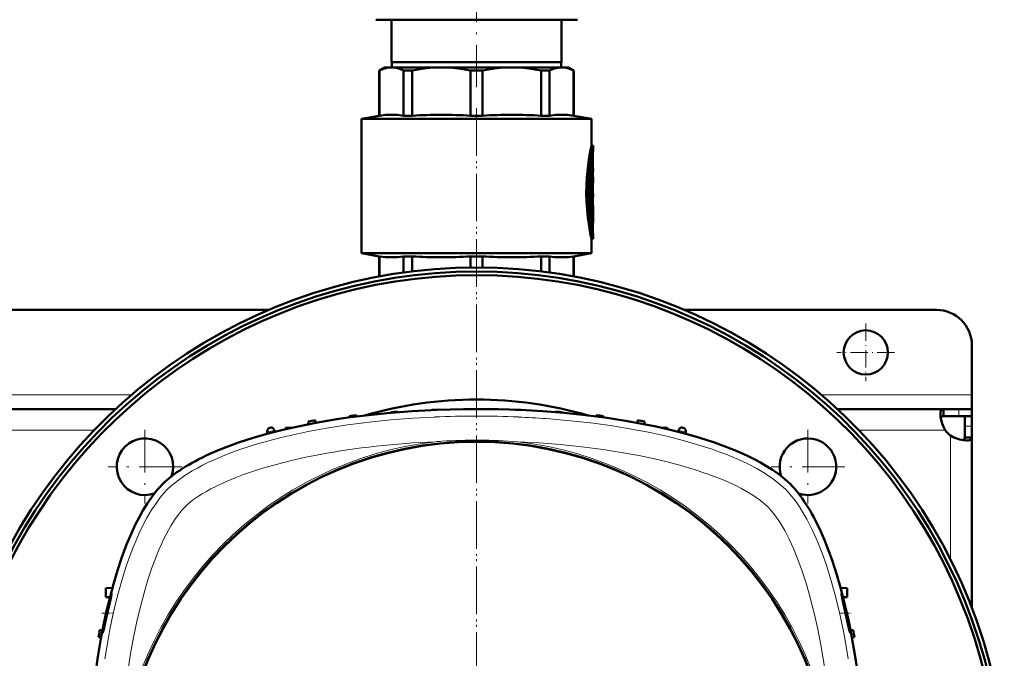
# Model space of a CAD drawing. Extents: x -1358 to 1757, y -1691 to 755.
# Tile 19 of 100: x 168 to 446, y -1305 to -1124. Entities that reach past the tile are written whole.
import ezdxf

# ---------------------------------------------------------------- set-up
doc = ezdxf.new("R2010")
doc.units = 0
doc.linetypes.add('DASHDOT', pattern=[18.5, 12, -3, 0.5, -3])

msp = doc.modelspace()

# ---------------------------------------------------------------- linework, layer by layer
at = {"color": 7, "linetype": 'DASHDOT', "lineweight": 18}
for p, q in [((296.79, -1143.48), (296.79, -1076.5)), ((296.78, -1150.87), (296.78, -1537.93)), ((296.79, -1149.41), (296.79, -1539.41)), ((203.09, -1240.31), (203.09, -1261.11)), ((390.47, -1240.31), (390.47, -1261.11)), ((213.49, -1250.71), (192.69, -1250.71)), ((400.87, -1250.71), (380.07, -1250.71))]:
    msp.add_line(p, q, dxfattribs=at)
at = {"color": 7, "lineweight": 50}
for p, q in [((268.29, -1124.4), (276.64, -1124.4)), ((272.79, -1136.4), (272.79, -1124.4)), ((276.64, -1124.4), (325.29, -1124.4)), ((320.79, -1136.4), (320.79, -1124.4)), ((270.79, -1137.9), (269.29, -1138.76)), ((270.79, -1137.9), (272.77, -1137.9)), ((272.77, -1137.9), (286.84, -1137.9)), ((296.79, -1136.4), (272.79, -1136.4)), ((272.89, -1136.4), (272.89, -1137.9)), ((286.84, -1137.9), (306.74, -1137.9)), ((320.79, -1136.4), (296.79, -1136.4)), ((306.74, -1137.9), (320.81, -1137.9)), ((320.69, -1136.4), (320.69, -1137.9)), ((320.81, -1137.9), (322.79, -1137.9)), ((322.79, -1137.9), (324.29, -1138.76)), ((269.29, -1138.76), (269.34, -1138.76)), ((269.29, -1151.52), (269.29, -1138.76)), ((269.34, -1151.52), (269.34, -1138.76)), ((276.2, -1138.76), (278.56, -1138.76)), ((276.2, -1138.76), (276.2, -1151.52)), ((278.56, -1151.52), (278.56, -1138.76)), ((295.12, -1138.76), (298.46, -1138.76)), ((295.12, -1138.76), (295.12, -1151.52)), ((298.46, -1151.52), (298.46, -1138.76)), ((315.02, -1138.76), (317.38, -1138.76)), ((315.02, -1138.76), (315.02, -1151.52)), ((317.38, -1151.52), (317.38, -1138.76)), ((324.29, -1138.76), (324.24, -1138.76)), ((324.24, -1138.76), (324.24, -1151.52)), ((324.29, -1151.52), (324.29, -1138.76)), ((269.29, -1151.52), (264.29, -1152.4)), ((269.34, -1151.52), (269.29, -1151.52)), ((276.2, -1151.52), (278.56, -1151.52)), ((295.12, -1151.52), (298.46, -1151.52)), ((315.02, -1151.52), (317.38, -1151.52)), ((324.24, -1151.52), (324.29, -1151.52)), ((324.29, -1151.52), (329.29, -1152.4)), ((296.79, -1152.4), (264.29, -1152.4)), ((264.29, -1190.4), (264.29, -1152.4)), ((296.79, -1152.4), (329.29, -1152.4)), ((329.29, -1159.95), (329.29, -1152.4)), ((329.29, -1159.95), (329.79, -1159.95)), ((329.79, -1160.85), (329.79, -1159.95)), ((329.63, -1162.8), (329.63, -1166.4)), ((329.02, -1165.93), (329.02, -1175.49)), ((329.58, -1165.2), (329.11, -1165.2)), ((329.29, -1165.2), (329.29, -1163.83)), ((329.52, -1165.65), (329.52, -1175.49)), ((329.63, -1170.32), (329.63, -1165.65)), ((329.63, -1166.4), (329.72, -1166.4)), ((329.63, -1167.3), (329.72, -1167.3)), ((329.72, -1166.4), (329.79, -1166.4)), ((329.79, -1167.3), (329.72, -1167.3)), ((329.79, -1167.3), (329.79, -1166.4)), ((329.79, -1168.8), (329.63, -1168.8)), ((329.79, -1169.69), (329.79, -1168.8)), ((329.63, -1173.48), (329.63, -1172.11)), ((329.63, -1172.11), (329.63, -1173.48)), ((329.63, -1173.48), (329.79, -1173.48)), ((329.79, -1174.38), (329.79, -1173.48)), ((329.58, -1175.94), (329.07, -1175.94)), ((329.07, -1176.9), (329.58, -1176.9)), ((329.29, -1176.9), (329.29, -1175.94)), ((329.58, -1176.9), (329.79, -1176.9)), ((329.63, -1174.38), (329.63, -1176.9)), ((329.79, -1174.38), (329.63, -1174.38)), ((329.63, -1175.49), (329.63, -1174.38)), ((329.79, -1177.8), (329.79, -1176.9)), ((329.02, -1177.35), (329.02, -1180.35)), ((329.52, -1177.35), (329.52, -1180.35)), ((329.63, -1180.35), (329.63, -1178.04)), ((329.74, -1178.38), (329.63, -1178.38)), ((329.79, -1177.8), (329.65, -1177.8)), ((329.78, -1177.8), (329.78, -1179.24)), ((329.79, -1180.52), (329.79, -1179.46)), ((329.02, -1180.37), (329.02, -1180.35)), ((329.58, -1180.8), (329.07, -1180.8)), ((329.29, -1182.46), (329.29, -1180.8)), ((329.79, -1186.35), (329.79, -1185.45)), ((329.29, -1186.35), (329.79, -1186.35)), ((329.29, -1190.4), (329.29, -1186.35)), ((264.29, -1190.4), (296.79, -1190.4)), ((269.29, -1191.28), (264.29, -1190.4)), ((296.79, -1190.4), (329.29, -1190.4)), ((324.29, -1191.28), (329.29, -1190.4)), ((269.29, -1191.28), (269.34, -1191.28)), ((269.29, -1196.95), (269.29, -1191.28)), ((269.34, -1196.94), (269.34, -1191.28)), ((276.2, -1191.28), (278.56, -1191.28)), ((276.2, -1191.28), (276.2, -1195.83)), ((278.56, -1195.52), (278.56, -1191.28)), ((295.12, -1191.28), (296.79, -1191.28)), ((295.12, -1191.28), (295.12, -1194.42)), ((296.79, -1191.28), (298.46, -1191.28)), ((298.46, -1194.42), (298.46, -1191.28)), ((315.02, -1191.28), (317.38, -1191.28)), ((315.02, -1191.28), (315.02, -1195.52)), ((317.38, -1195.83), (317.38, -1191.28)), ((324.24, -1191.28), (324.29, -1191.28)), ((324.24, -1191.28), (324.24, -1196.94)), ((324.29, -1196.95), (324.29, -1191.28)), ((238.02, -1206.4), (35.56, -1206.4)), ((426.79, -1206.4), (355.56, -1206.4)), ((436.79, -1230.4), (436.79, -1216.4)), ((436.79, -1234.4), (436.79, -1230.4)), ((194.82, -1234.4), (78.76, -1234.4)), ((272.53, -1235.3), (272.53, -1235.46)), ((274.53, -1235.16), (274.54, -1235.29)), ((284.16, -1234.64), (284.16, -1234.68)), ((286.16, -1234.57), (286.16, -1234.6)), ((307.41, -1234.57), (307.41, -1234.6)), ((309.41, -1234.64), (309.41, -1234.68)), ((319.03, -1235.16), (319.03, -1235.29)), ((321.03, -1235.3), (321.04, -1235.46)), ((428.76, -1234.4), (398.76, -1234.4)), ((428.76, -1234.4), (428.76, -1236.4)), ((433.09, -1234.4), (428.76, -1234.4)), ((436.79, -1234.4), (433.09, -1234.4)), ((436.79, -1234.4), (436.79, -1236.4)), ((249.28, -1237.89), (249.25, -1238.71)), ((251.28, -1237.6), (251.31, -1238.32)), ((260.91, -1236.38), (260.89, -1236.78)), ((262.91, -1236.17), (262.92, -1236.51)), ((330.66, -1236.17), (330.65, -1236.51)), ((332.66, -1236.38), (332.67, -1236.78)), ((342.28, -1237.6), (342.26, -1238.32)), ((344.28, -1237.89), (344.31, -1238.71)), ((433.09, -1236.4), (428.76, -1236.4)), ((436.79, -1236.4), (433.09, -1236.4)), ((434.79, -1239.26), (434.79, -1236.4)), ((436.79, -1236.4), (436.7, -1236.4)), ((436.79, -1239.26), (436.79, -1236.4)), ((237.6, -1241.41), (237.62, -1240.81)), ((237.63, -1240.62), (237.62, -1240.81)), ((239.71, -1240.86), (239.7, -1240.61)), ((242.78, -1239.7), (242.77, -1240.11)), ((244.55, -1239.7), (242.78, -1239.7)), ((350.78, -1239.7), (349.01, -1239.7)), ((350.78, -1239.7), (350.79, -1240.11)), ((353.86, -1240.86), (353.87, -1240.61)), ((355.94, -1240.62), (355.94, -1240.81)), ((355.96, -1241.41), (355.94, -1240.81)), ((434.79, -1242.43), (434.79, -1239.26)), ((436.79, -1242.43), (436.79, -1239.26)), ((436.79, -1242.43), (434.79, -1242.43)), ((436.79, -1290.56), (436.79, -1242.43)), ((193.88, -1284.93), (192.05, -1285.02)), ((192.05, -1287.52), (192.05, -1285.02)), ((399.69, -1284.92), (401.56, -1285.02)), ((401.56, -1285.02), (401.56, -1287.52)), ((193.18, -1287.58), (192.05, -1287.52)), ((400.39, -1287.58), (401.56, -1287.52)), ((190.71, -1298.92), (189.98, -1298.9)), ((191.1, -1296.87), (190.27, -1296.9)), ((403.29, -1296.9), (402.47, -1296.87)), ((403.58, -1298.9), (402.86, -1298.92))]:
    msp.add_line(p, q, dxfattribs=at)
at = {"color": 7, "linetype": 'DASHDOT', "lineweight": 18, "ltscale": 0.006201}
msp.add_line((329.43, -1162.8), (329.68, -1162.8), dxfattribs=at)
at = {"color": 7, "lineweight": 18}
for p, q in [((329.45, -1162.8), (329.63, -1162.8)), ((329.58, -1162.04), (329.66, -1162.04)), ((329.05, -1165.65), (329.52, -1165.65)), ((329.02, -1175.49), (329.52, -1175.49)), ((329.02, -1177.35), (329.52, -1177.35)), ((329.63, -1179.22), (329.72, -1179.22)), ((329.02, -1180.35), (329.52, -1180.35)), ((329.29, -1182.12), (329.69, -1182.12)), ((329.61, -1184.47), (329.67, -1184.47)), ((199.31, -1230.4), (74.27, -1230.4)), ((436.79, -1230.4), (394.27, -1230.4)), ((433.09, -1234.4), (433.09, -1236.4)), ((188.71, -1240.4), (84.87, -1240.4)), ((429.26, -1240.4), (404.87, -1240.4)), ((436.79, -1239.26), (434.79, -1239.26)), ((430.79, -1277), (430.79, -1241.93))]:
    msp.add_line(p, q, dxfattribs=at)
at = {"color": 7, "linetype": 'DASHDOT', "lineweight": 18, "ltscale": 0.017453}
msp.add_line((329.69, -1165.65), (328.99, -1165.65), dxfattribs=at)
at = {"color": 7, "linetype": 'DASHDOT', "lineweight": 18, "ltscale": 0.002794}
msp.add_line((329.73, -1166.85), (329.62, -1166.85), dxfattribs=at)
at = {"color": 7, "linetype": 'DASHDOT', "lineweight": 18, "ltscale": 0.018413}
msp.add_line((329.69, -1175.49), (328.96, -1175.49), dxfattribs=at)
at = {"color": 7, "linetype": 'DASHDOT', "lineweight": 18, "ltscale": 0.016797}
msp.add_line((329.63, -1177.35), (328.96, -1177.35), dxfattribs=at)
at = {"color": 7, "linetype": 'DASHDOT', "lineweight": 18, "ltscale": 0.003731}
msp.add_line((329.76, -1178.83), (329.61, -1178.83), dxfattribs=at)
at = {"color": 7, "linetype": 'DASHDOT', "lineweight": 18, "ltscale": 0.000796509}
msp.add_line((329.62, -1178.04), (329.65, -1178.04), dxfattribs=at)
at = {"color": 7, "linetype": 'DASHDOT', "lineweight": 18, "ltscale": 0.018399}
msp.add_line((329.69, -1180.35), (328.96, -1180.35), dxfattribs=at)
at = {"color": 7, "linetype": 'DASHDOT', "lineweight": 18, "ltscale": 0.011948}
msp.add_line((329.25, -1183.35), (329.73, -1183.35), dxfattribs=at)
at = {"color": 7, "linetype": 'DASHDOT', "lineweight": 18, "ltscale": 0.40625}
for p, q in [((406.79, -1210.27), (406.79, -1226.52)), ((414.92, -1218.4), (398.67, -1218.4))]:
    msp.add_line(p, q, dxfattribs=at)
at = {"color": 7, "linetype": 'DASHDOT', "lineweight": 18, "ltscale": 0.076287}
msp.add_line((190.89, -1292.1), (193.94, -1292.1), dxfattribs=at)
at = {"color": 7, "linetype": 'DASHDOT', "lineweight": 18, "ltscale": 0.075502}
msp.add_line((399.65, -1292.1), (402.67, -1292.1), dxfattribs=at)
at = {"color": 7, "lineweight": 50}
for points in [[(272.77, -1137.9), (272.15, -1137.93), (271.51, -1138.02), (270.87, -1138.17), (270.23, -1138.38), (269.34, -1138.76)], [(276.2, -1138.76), (275.13, -1138.31), (274.1, -1138.03), (273.43, -1137.93), (272.77, -1137.9)], [(286.84, -1137.9), (285.24, -1137.93), (283.62, -1138.03), (281.98, -1138.2), (280.3, -1138.44), (278.56, -1138.76)], [(295.12, -1138.76), (293.38, -1138.44), (291.7, -1138.2), (290.06, -1138.03), (288.44, -1137.93), (286.84, -1137.9)], [(306.74, -1137.9), (305.14, -1137.93), (303.52, -1138.03), (301.88, -1138.2), (300.2, -1138.44), (298.46, -1138.76)], [(315.02, -1138.76), (313.28, -1138.44), (311.6, -1138.2), (309.96, -1138.03), (308.34, -1137.93), (306.74, -1137.9)], [(320.81, -1137.9), (319.81, -1137.97), (318.8, -1138.2), (317.75, -1138.59), (317.38, -1138.76)], [(320.81, -1137.9), (321.64, -1137.95), (322.48, -1138.11), (323.35, -1138.38), (324.24, -1138.76)], [(276.2, -1151.52), (274.48, -1151.32), (272.77, -1151.25), (271.06, -1151.32), (269.34, -1151.52)], [(324.24, -1151.52), (322.52, -1151.32), (320.81, -1151.25), (319.1, -1151.32), (317.38, -1151.52)], [(329.29, -1159.95), (328.91, -1161.78), (328.54, -1163.93), (328.21, -1166.38), (327.97, -1168.96), (327.85, -1171.22), (327.82, -1173.5), (327.88, -1175.78), (328.03, -1178.12), (328.26, -1180.37), (328.5, -1182.07), (328.95, -1184.7), (329.29, -1186.35)], [(329.79, -1159.95), (329.58, -1160.97), (329.22, -1162.88), (328.97, -1164.46), (328.75, -1166.21), (328.53, -1168.46), (328.37, -1171.29), (328.34, -1173.02), (328.36, -1174.75), (328.48, -1177.16), (328.68, -1179.49), (328.91, -1181.34), (329.31, -1183.92), (329.79, -1186.35)], [(329.79, -1185.45), (329.6, -1184.41), (329.3, -1182.51), (329.1, -1181.07), (328.9, -1179.24), (328.72, -1176.92), (328.61, -1173.85), (328.61, -1172.05), (328.67, -1170.26), (328.82, -1167.94), (329.01, -1165.96), (329.36, -1163.37), (329.79, -1160.85)], [(329.58, -1165.2), (329.57, -1165.2), (329.57, -1165.2), (329.57, -1165.2), (329.56, -1165.22), (329.55, -1165.25), (329.52, -1165.65)], [(329.63, -1165.65), (329.61, -1165.35), (329.6, -1165.24), (329.59, -1165.21), (329.58, -1165.2), (329.58, -1165.2), (329.58, -1165.2)], [(329.72, -1166.4), (329.72, -1166.4), (329.72, -1166.4), (329.71, -1166.41), (329.7, -1166.46), (329.69, -1166.74), (329.7, -1167.24), (329.71, -1167.29), (329.72, -1167.3), (329.72, -1167.3), (329.72, -1167.3)], [(329.08, -1175.94), (329.07, -1175.94), (329.07, -1175.94), (329.07, -1175.93), (329.06, -1175.92), (329.05, -1175.89), (329.02, -1175.49)], [(329.07, -1176.9), (329.07, -1176.9), (329.07, -1176.9), (329.06, -1176.9), (329.06, -1176.92), (329.05, -1176.95), (329.02, -1177.35)], [(329.52, -1175.49), (329.54, -1175.79), (329.55, -1175.89), (329.56, -1175.92), (329.57, -1175.93), (329.57, -1175.94), (329.58, -1175.94)], [(329.58, -1176.9), (329.57, -1176.9), (329.57, -1176.9), (329.57, -1176.9), (329.56, -1176.92), (329.55, -1176.96), (329.52, -1177.35)], [(329.58, -1175.94), (329.58, -1175.94), (329.58, -1175.94), (329.59, -1175.93), (329.59, -1175.92), (329.6, -1175.88), (329.63, -1175.49)], [(329.63, -1178.04), (329.64, -1177.82), (329.64, -1177.81), (329.65, -1177.8), (329.65, -1177.8), (329.65, -1177.8)], [(329.74, -1178.38), (329.73, -1178.38), (329.73, -1178.39), (329.73, -1178.39), (329.72, -1178.47), (329.71, -1178.87), (329.72, -1179.22)], [(329.75, -1178.45), (329.74, -1178.39), (329.74, -1178.39), (329.74, -1178.38), (329.74, -1178.38)], [(329.52, -1180.35), (329.54, -1180.65), (329.55, -1180.75), (329.56, -1180.78), (329.57, -1180.79), (329.57, -1180.8), (329.58, -1180.8)], [(329.58, -1180.8), (329.58, -1180.8), (329.58, -1180.8), (329.59, -1180.79), (329.59, -1180.78), (329.6, -1180.74), (329.63, -1180.35)], [(329.69, -1182.12), (329.63, -1182.87), (329.63, -1183.78), (329.67, -1184.47)], [(276.2, -1191.28), (274.48, -1191.48), (272.77, -1191.54), (271.06, -1191.48), (269.34, -1191.28)], [(324.24, -1191.28), (322.82, -1191.45), (321.47, -1191.53), (320.15, -1191.53), (318.8, -1191.45), (317.38, -1191.28)], [(296.78, -1234.4), (303.03, -1234.47), (309.24, -1234.67), (315.41, -1235.02), (321.53, -1235.5), (327.59, -1236.13), (330.66, -1236.51), (333.71, -1236.92), (336.59, -1237.35), (339.45, -1237.82), (343.53, -1238.56), (347.54, -1239.38), (351.49, -1240.27)], [(427.91, -1235.82), (427.97, -1235.17), (428.05, -1234.91), (428.15, -1234.7), (428.29, -1234.55), (428.46, -1234.45), (428.76, -1234.4)], [(429.26, -1240.4), (428.78, -1239.45), (428.4, -1238.47), (428.13, -1237.5), (427.97, -1236.59), (427.91, -1235.82)], [(428, -1236.83), (428.17, -1236.59), (428.42, -1236.44), (428.76, -1236.4)], [(221.42, -1247.08), (224.06, -1245.94), (226.76, -1244.88), (229.5, -1243.89), (231.58, -1243.2), (233.67, -1242.54), (237.88, -1241.34), (242.08, -1240.27)], [(351.49, -1240.27), (355.69, -1241.34), (359.89, -1242.54), (361.98, -1243.2), (364.06, -1243.89), (366.8, -1244.88), (369.5, -1245.94), (372.15, -1247.08)], [(435.37, -1243.28), (434.43, -1243.2), (433.37, -1242.98), (432.26, -1242.62), (431.51, -1242.31), (430.79, -1241.93)], [(434.79, -1242.43), (434.75, -1242.77), (434.6, -1243.02), (434.36, -1243.19)], [(436.79, -1242.43), (436.77, -1242.61), (436.72, -1242.78), (436.62, -1242.92), (436.48, -1243.04), (436.31, -1243.13), (436.1, -1243.2), (435.76, -1243.26), (435.37, -1243.28)], [(372.15, -1247.08), (373.79, -1247.85), (375.47, -1248.69), (377.03, -1249.53), (378.6, -1250.43), (380.43, -1251.59), (382.21, -1252.84), (383.91, -1254.2), (384.73, -1254.92), (385.51, -1255.67)], [(189.07, -1309.17), (189.77, -1304.42), (190.23, -1301.58), (190.73, -1298.76), (191.46, -1295.05), (192.26, -1291.4), (193.12, -1287.81), (194.17, -1283.86), (195.32, -1280.02), (196.56, -1276.3), (197.9, -1272.72), (198.61, -1270.99), (199.34, -1269.31), (200.36, -1267.14), (201.42, -1265.05), (202.52, -1263.07), (203.82, -1260.97), (205.18, -1259.03), (205.91, -1258.08), (206.66, -1257.18), (207.35, -1256.4), (208.06, -1255.67)], [(394.1, -1269.03), (395.24, -1271.68), (396.3, -1274.38), (397.29, -1277.12), (397.98, -1279.2), (398.64, -1281.29), (399.84, -1285.49), (400.91, -1289.7)], [(193.23, -1287.85), (192.82, -1289.38), (192.07, -1292.52), (191.54, -1295.11), (191.2, -1297.16), (191.16, -1297.55), (191.16, -1297.58), (191.16, -1297.59), (191.17, -1297.6), (191.17, -1297.6), (191.17, -1297.6)], [(191.59, -1296), (192.61, -1291.45), (193.14, -1289.1), (193.53, -1287.35), (193.64, -1286.75), (193.66, -1286.62)], [(193.65, -1286.6), (193.65, -1286.6), (193.64, -1286.6), (193.63, -1286.63), (193.54, -1286.84)], [(399.92, -1286.6), (399.91, -1286.6), (399.91, -1286.6), (399.91, -1286.61), (399.91, -1286.63), (399.94, -1286.85)], [(402.19, -1296.01), (401.77, -1293.83), (401.24, -1291.42), (400.66, -1289.06), (400.18, -1287.33), (399.99, -1286.74), (399.93, -1286.61)], [(400.15, -1287.86), (401.21, -1292.56), (401.78, -1295.13), (402.25, -1297.16), (402.37, -1297.55), (402.39, -1297.59), (402.39, -1297.6), (402.4, -1297.6)], [(191.17, -1297.6), (191.17, -1297.6), (191.18, -1297.59), (191.2, -1297.55), (191.3, -1297.18)], [(402.4, -1297.6), (402.4, -1297.6), (402.4, -1297.6), (402.4, -1297.59), (402.4, -1297.58), (402.41, -1297.55), (402.37, -1297.18)]]:
    msp.add_lwpolyline(points, dxfattribs=at)
at = {"color": 7, "lineweight": 18}
for points in [[(284.93, -1236.66), (278.75, -1236.99), (272.59, -1237.47), (266.47, -1238.09), (263.4, -1238.47), (260.34, -1238.88), (257.35, -1239.33), (254.38, -1239.81), (249.22, -1240.76), (246.67, -1241.29), (244.13, -1241.85), (241.62, -1242.45), (239.14, -1243.08), (236.68, -1243.75), (234.25, -1244.46), (232.21, -1245.11), (230.19, -1245.78), (227.55, -1246.73), (224.97, -1247.73), (222.47, -1248.81), (220.9, -1249.53), (219.36, -1250.29), (217.89, -1251.07), (216.46, -1251.88), (214.63, -1253), (212.91, -1254.19), (211.32, -1255.42), (210.36, -1256.24), (209.47, -1257.09)], [(384.09, -1257.09), (383, -1256.06), (381.8, -1255.05), (380.49, -1254.07), (379.44, -1253.34), (378.34, -1252.63), (376, -1251.25), (373.49, -1249.93), (370.83, -1248.69), (369.06, -1247.93), (367.23, -1247.19), (365.32, -1246.47), (363.36, -1245.77), (359.37, -1244.48), (355.23, -1243.29), (350.98, -1242.21), (348.43, -1241.62), (345.85, -1241.07), (340.6, -1240.06), (335.26, -1239.18), (329.83, -1238.42), (324.34, -1237.79)], [(371.5, -1256.77), (370.08, -1256.05), (368.6, -1255.36), (366.96, -1254.64), (365.28, -1253.95), (361.92, -1252.68), (358.27, -1251.46), (354.51, -1250.35), (350.65, -1249.33), (346.71, -1248.41), (342.71, -1247.57), (337.68, -1246.65), (332.59, -1245.86), (329.6, -1245.45), (326.6, -1245.08), (320.55, -1244.46), (314.46, -1243.98), (308.34, -1243.65)], [(252.63, -1247.23), (248.55, -1248.04), (244.53, -1248.94), (240.58, -1249.94), (236.69, -1251.04), (232.9, -1252.25), (230.98, -1252.92), (229.09, -1253.63), (227.44, -1254.28), (225.84, -1254.97)], [(225.84, -1254.97), (223.08, -1256.26), (221.73, -1256.95), (220.44, -1257.66), (219.27, -1258.35), (218.17, -1259.05), (216.56, -1260.19), (215.17, -1261.33), (214.42, -1262.04)], [(209.47, -1257.09), (208.42, -1258.22), (207.39, -1259.44), (206.4, -1260.77), (205.68, -1261.81), (204.97, -1262.9), (203.63, -1265.18), (202.52, -1267.28), (201.47, -1269.47), (200.48, -1271.72), (199.77, -1273.46), (199.09, -1275.23), (197.81, -1278.85), (196.76, -1282.16), (195.79, -1285.52), (194.9, -1288.95), (194.3, -1291.47), (193.73, -1294.01), (193.17, -1296.74), (192.64, -1299.48), (191.71, -1304.95)], [(379.14, -1262.04), (378.19, -1261.16), (377.09, -1260.27), (375.85, -1259.37), (374.85, -1258.7), (373.78, -1258.04), (371.5, -1256.77)], [(401.85, -1304.97), (401.37, -1302), (400.48, -1297.15), (399.47, -1292.37), (398.34, -1287.67), (397.71, -1285.3), (397.04, -1282.96), (396.37, -1280.74), (395.66, -1278.56), (394.44, -1275.13), (393.12, -1271.8), (392.4, -1270.13), (391.64, -1268.5), (390.91, -1267.01), (390.14, -1265.56), (388.77, -1263.18), (388.04, -1262.04), (387.29, -1260.94), (386.53, -1259.91), (385.76, -1258.93), (384.93, -1257.98), (384.09, -1257.09)], [(214.42, -1262.04), (213.54, -1262.99), (212.65, -1264.09), (211.75, -1265.33), (211.09, -1266.34), (210.43, -1267.4), (209.16, -1269.68)], [(397.53, -1332.84), (397.22, -1326.97), (396.77, -1321.11), (396.21, -1315.54), (395.52, -1310), (394.85, -1305.48), (394.09, -1301), (393.23, -1296.58), (392.23, -1292.13), (391.13, -1287.76), (390.03, -1283.93), (388.83, -1280.19), (387.65, -1276.95), (386.38, -1273.84), (385.18, -1271.22), (383.92, -1268.76), (383.12, -1267.36), (382.3, -1266.05), (381.15, -1264.4), (380, -1262.96), (379.14, -1262.04)], [(209.16, -1269.68), (208.44, -1271.1), (207.74, -1272.58), (207.02, -1274.22), (206.33, -1275.9), (205.07, -1279.26), (203.85, -1282.91), (202.74, -1286.67), (201.72, -1290.53), (200.79, -1294.47), (199.96, -1298.47), (199.04, -1303.5), (198.24, -1308.59), (197.83, -1311.58), (197.46, -1314.58), (196.84, -1320.63), (196.36, -1326.72), (196.03, -1332.84)]]:
    msp.add_lwpolyline(points, dxfattribs=at)
at = {"color": 7, "lineweight": 50}
for centre, radius in [((406.79, -1218.4), 6.25), ((296.78, -1344.4), 100.74)]:
    msp.add_circle(centre, radius, dxfattribs=at)
at = {"color": 7, "lineweight": 18}
msp.add_circle((296.78, -1344.4), 101, dxfattribs=at)
at = {"color": 7, "lineweight": 50}
for centre, radius, start, end in [((286.84, -1280.84), 129.58, 86.3381, 93.6619), ((306.74, -1280.84), 129.58, 86.3381, 93.6619), ((338.15, -1162.76), 8.53, 175.1548, 180.2701), ((363.52, -1165.26), 34.02, 172.5506, 174.5671), ((363.43, -1173.24), 33.93, 172.494, 175.0745), ((362.93, -1173.17), 33.32, 174.0048, 178.1693), ((317.36, -1180.52), 12.43, 0.0026, 6.0181), ((317.38, -1179.46), 12.41, 359.9984, 4.6874), ((329.07, -1180.79), 0.00658, 216.7699, 283.0474), ((317.34, -1180.52), 12.45, 352.604, 359.9912), ((363.62, -1180.94), 34.13, 185.9218, 187.582), ((286.84, -1061.96), 129.58, 266.3381, 273.6619), ((306.74, -1061.96), 129.58, 266.3381, 273.6619), ((296.79, -1344.41), 150, 308.9754, 231.0147), ((296.78, -1344.4), 148.87, 309.4826, 230.5172), ((296.78, -1344.4), 147.82, 309.9547, 230.0451), ((426.79, -1216.4), 10, 0, 90), ((296.78, -1344.4), 112.7, 73.714, 106.286), ((296.78, -1559.4), 325, 93.9256, 94.2791), ((296.78, -1559.4), 325, 91.8735, 92.2263), ((296.78, -1559.4), 325, 89.8237, 90.1763), ((296.78, -1559.4), 325, 87.7737, 88.1265), ((296.78, -1559.4), 325, 85.7209, 86.0744), ((296.78, -1559.4), 325, 98.0479, 98.4041), ((296.78, -1559.4), 325, 95.9829, 96.3375), ((296.78, -1559.4), 325, 83.6625, 84.0172), ((296.78, -1559.4), 325, 81.5959, 81.9522), ((238.63, -1240.66), 1, 100.3399, 178), ((296.78, -1559.4), 325, 100.3274, 100.3399), ((238.7, -1240.65), 1, 63.2924, 100.3274), ((238.7, -1240.65), 1, 2, 63.2924), ((354.87, -1240.65), 1, 116.6987, 178), ((354.87, -1240.65), 1, 79.6727, 116.6987), ((296.78, -1559.4), 325, 79.6601, 79.6727), ((354.94, -1240.66), 1, 2, 79.6601), ((434.91, -1236.28), 7, 216.0817, 233.9139), ((203.09, -1250.71), 8, 340.2966, 289.7045), ((390.47, -1250.71), 8, 73.6479, 199.7036), ((390.47, -1250.71), 8, 250.2965, 73.6479), ((213.37, -1293.45), 20.9, 161.5709, 164.4634), ((193.64, -1286.61), 0.0181, 345.2469, 52.7118), ((399.9, -1286.62), 0.03, 20.9032, 64.4524), ((426.46, -1281.86), 26.98, 190.6516, 192.8383), ((146.82, -1286), 45.87, 345.8814, 347.3994), ((372.63, -1301.29), 30.02, 7.8714, 10.1339), ((511.78, -1344.4), 325, 171.5959, 171.9522), ((81.78, -1344.4), 325, 8.0479, 8.4041)]:
    msp.add_arc(centre, radius, start, end, dxfattribs=at)
at = {"color": 7, "lineweight": 18}
for centre, radius, start, end in [((296.78, -1514.86), 278.46, 87.5597, 92.4395), ((297.57, -1498.47), 262.04, 84.1371, 87.5794), ((296.78, -1559.44), 324.07, 100.1495, 100.5184), ((296.78, -1559.44), 324.07, 79.4816, 79.8505), ((296.78, -1344.4), 101.41, 96.5423, 173.4568), ((296.77, -1390.53), 147.33, 93.8374, 94.4935), ((296.78, -1390.7), 147.51, 85.5067, 93.8371), ((296.78, -1344.4), 101.41, 6.5424, 83.4568)]:
    msp.add_arc(centre, radius, start, end, dxfattribs=at)
at = {"color": 7, "lineweight": 50}
for centre, major_axis, ratio, start_param, end_param in [((298.68, -1267.41), (96.68, -0.73), 0.341319, 1.592988, 2.19875), ((294.01, -1265.06), (90.71, 0.42), 0.335978, 2.496909, 2.814666), ((376.12, -1341.63), (0.42, -90.71), 0.335977, 2.496911, 2.814667), ((373.78, -1346.29), (-0.73, -96.68), 0.341319, 1.592988, 2.198749)]:
    msp.add_ellipse(centre, major_axis=major_axis, ratio=ratio, start_param=start_param, end_param=end_param, dxfattribs=at)
at = {"color": 7, "lineweight": 18}
msp.add_ellipse((300.92, -1275.99), major_axis=(95.23, -1.54), ratio=0.341842, start_param=1.741831, end_param=2.108111, dxfattribs=at)

doc.saveas('drawing.dxf')
